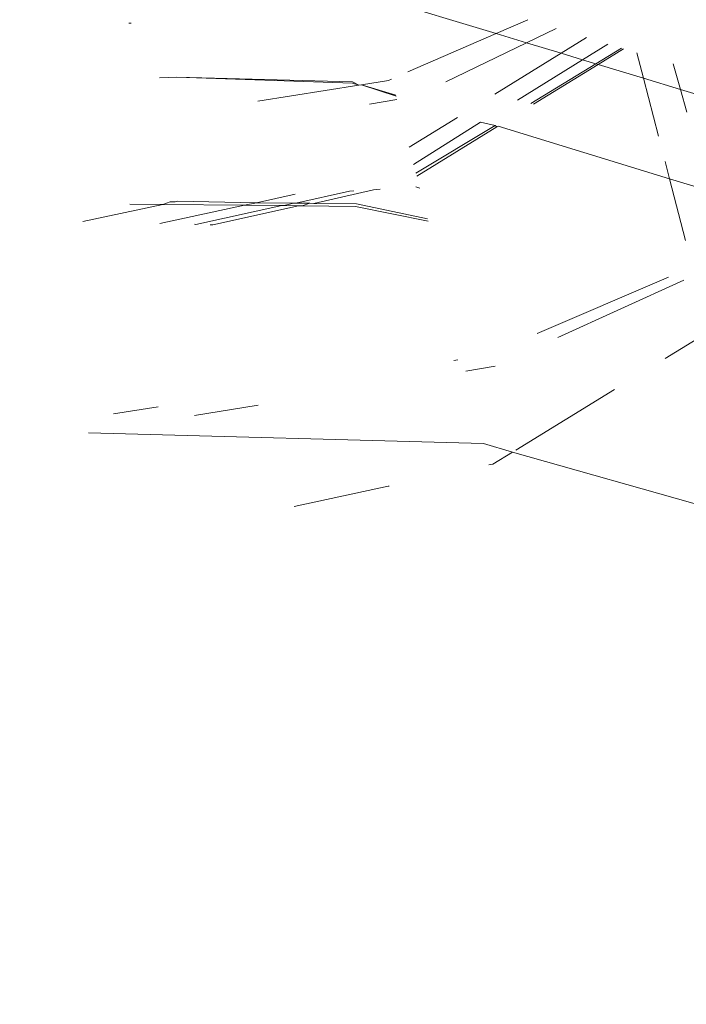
# Model space of a CAD drawing. Header units: millimetres. Extents: x 504675 to 860349, y -23215 to 63575.
# Tile 114 of 177: x 592458 to 592477, y 33274 to 33301. Entities that reach past the tile are written whole.
import ezdxf

# ---------------------------------------------------------------- set-up
doc = ezdxf.new("R2010")
doc.units = ezdxf.units.MM
doc.header["$LTSCALE"] = 10
doc.header["$PDMODE"] = 35
doc.header["$PDSIZE"] = -1000
doc.linetypes.add('LEVEL-F-OVERALL LAYOUT$0$HIDDEN', pattern=[0.375, 0.25, -0.125])
doc.layers.get('0').update_dxf_attribs({"linetype": 'CONTINUOUS'})
doc.layers.get('Defpoints').update_dxf_attribs({"color": 253, "linetype": 'CONTINUOUS'})
for name, color, linetype, lineweight in [('ARCH', 8, 'CONTINUOUS', 0), ('DIM', 8, 'CONTINUOUS', 15), ('furniture', 8, 'CONTINUOUS', 5), ('LEVEL - C OVERALL LAYOUT$0$A-EQPM', 8, 'CONTINUOUS', 5)]:
    doc.layers.add(name, color=color, linetype=linetype, lineweight=lineweight)
doc.layers.add('LEVEL-F-OVERALL LAYOUT$0$DASH1L', color=8, linetype='LEVEL-F-OVERALL LAYOUT$0$HIDDEN')
doc.styles.get("Standard").update_dxf_attribs({"font": 'verdana.ttf'})
doc.dimstyles.new('LBF 50', dxfattribs={"dimscale": 25, "dimtxt": 1.75, "dimasz": 1.75, "dimexe": 1, "dimexo": 1, "dimgap": 1, "dimtad": 1, "dimdec": 0, "dimrnd": 5, "dimzin": 12, "dimdsep": 46, "dimtxsty": 'Standard', "dimblk": 'CLOSEDBLANK', "dimcen": 0, "dimclrd": 256, "dimclre": 256, "dimclrt": 256, "dimadec": 0, "dimazin": 3, "dimtfac": 1, "dimtdec": 0, "dimtofl": 0, "dimtmove": 0, "dimatfit": 3, "dimldrblk": 'CLOSEDBLANK', "dimfxl": 0.18, "dimtolj": 1, "dimtzin": 0, "dimlwd": -1, "dimlwe": -1, "dimarcsym": 0})

# ---------------------------------------------------------------- blocks, each defined once
blk = doc.blocks.new('LEVEL - C OVERALL LAYOUT$0$Column Cladding - Column Cladding- 1200mm-V38-LEVEL C - PART PLAN 20')
at = {"layer": 'LEVEL - C OVERALL LAYOUT$0$A-EQPM', "color": 253, "lineweight": 5}
for radius, start, end in [(755, 270, 90), (746, 360, 180)]:
    blk.add_arc((0, 0), radius, start, end, dxfattribs=at)
blk = doc.blocks.new('ARCH')
at = {"layer": 'LEVEL-F-OVERALL LAYOUT$0$DASH1L'}
h = blk.add_hatch(dxfattribs=at)
h.set_pattern_fill('ANGLE', color=8, scale=10, angle=352.0664)
h.set_pattern_definition([(352.0664444, (-404119.055, 373340.98), (9.6410197, 69.1814516), [50.8, -19.05]), (82.0664444, (-404119.055, 373340.98), (-69.1814516, 9.6410197), [50.8, -19.05])])
edge = h.paths.add_edge_path(flags=16)
edge.add_line((572074.712, 35847.062), (602196.904, 29528.217))
edge.add_line((602196.904, 29528.217), (599472.63, 39352.005))
edge.add_arc((597545.364, 38817.547), 2000, 15.499436, 89.998351)
edge.add_line((597545.422, 40817.547), (573256.113, 40817.547))
edge.add_arc((576210.344, 22394.182), 18658.72, 99.1099624, 106.6903327)
edge.add_line((570851.58, 40266.829), (572074.712, 35847.062))
h.paths.add_polyline_path([(583373.777, 40815.973), (583374.097, 40875.042), (586424.097, 40859.112), (586423.937, 40815.973)], flags=16)
h.paths.add_polyline_path([(600840.891, 34605.132), (600792.778, 34591.523), (599497.965, 39260.646), (599546.078, 39274.255)])
h.paths.add_polyline_path([(587210.4, 32671.778), (587194.965, 32598.383), (582692.955, 33542.787), (582708.389, 33616.182)])
edge = h.paths.add_edge_path()
edge.add_line((572071.73, 35387.893), (601863.317, 29138.4))
edge.add_arc((601986.5, 29725.619), 600, 258.152638, 375.499436)
edge.add_line((602564.68, 29885.956), (599906.265, 39472.258))
edge.add_arc((597545.364, 38817.547), 2450, 15.499436, 89.998351)
edge.add_line((597545.435, 41267.547), (573220.478, 41267.547))
edge.add_arc((576210.344, 22394.182), 19108.72, 99.0018321, 106.2358191)
edge.add_arc((571035.465, 40164.758), 600, 106.235819, 195.468967)
edge.add_line((570457.2, 40004.728), (571616.648, 35815.082))
edge.add_arc((572194.913, 35975.111), 600, 195.468967, 258.152638)
h.paths.add_polyline_path([(587210.4, 32671.778), (587195.409, 32600.494), (587195.432, 32600.49)])
at = {"layer": 'furniture'}
for p, q in [((592467.981, 33301.491), (592471.499, 33300.425)), ((592461.355, 33300.712), (592461.423, 33300.71)), ((592472.373, 33300.806), (592471.499, 33300.425)), ((592473.16, 33300.567), (592472.338, 33300.171)), ((592471.499, 33300.425), (592469.064, 33299.365)), ((592471.499, 33300.425), (592472.338, 33300.171)), ((592473.994, 33300.314), (592473.294, 33299.881)), ((592472.338, 33300.171), (592470.112, 33299.096)), ((592472.338, 33300.171), (592473.294, 33299.881)), ((592474.585, 33300.135), (592473.886, 33299.702)), ((592474.965, 33300.02), (592474.257, 33299.589)), ((592473.294, 33299.881), (592471.466, 33298.749)), ((592473.294, 33299.881), (592473.886, 33299.702)), ((592475.023, 33300.002), (592474.321, 33299.57)), ((592475.569, 33299.192), (592475.387, 33299.892)), ((592473.886, 33299.702), (592472.089, 33298.589)), ((592474.257, 33299.589), (592472.456, 33298.494)), ((592474.321, 33299.57), (592472.538, 33298.473)), ((592473.886, 33299.702), (592474.257, 33299.589)), ((592474.257, 33299.589), (592474.321, 33299.57)), ((592474.321, 33299.57), (592475.569, 33299.192)), ((592476.596, 33298.881), (592476.396, 33299.586)), ((592462.686, 33299.223), (592462.204, 33299.2)), ((592462.686, 33299.223), (592467.533, 33299.088)), ((592462.686, 33299.223), (592467.531, 33299.052)), ((592467.706, 33299), (592464.923, 33298.554)), ((592467.531, 33299.052), (592467.706, 33299)), ((592467.533, 33299.088), (592467.706, 33299)), ((592467.706, 33299), (592467.782, 33299.013)), ((592468.53, 33299.133), (592467.782, 33299.013)), ((592467.782, 33299.013), (592468.729, 33298.724)), ((592467.782, 33299.013), (592468.736, 33298.698)), ((592468.613, 33299.169), (592468.53, 33299.133)), ((592475.987, 33297.588), (592475.569, 33299.192)), ((592475.569, 33299.192), (592476.596, 33298.881)), ((592476.773, 33298.256), (592476.596, 33298.881)), ((592476.596, 33298.881), (592477.466, 33298.617)), ((592468.759, 33298.607), (592468.003, 33298.477)), ((592470.434, 33298.109), (592469.102, 33297.284)), ((592471.071, 33297.974), (592469.222, 33296.813)), ((592471.476, 33297.888), (592469.286, 33296.567)), ((592471.524, 33297.849), (592469.307, 33296.485)), ((592471.071, 33297.974), (592471.476, 33297.888)), ((592471.476, 33297.888), (592471.524, 33297.849)), ((592471.558, 33297.87), (592471.524, 33297.849)), ((592471.558, 33297.87), (592476.292, 33296.416)), ((592476.292, 33296.416), (592476.168, 33296.891)), ((592476.292, 33296.416), (592477.354, 33296.091)), ((592476.736, 33294.708), (592476.292, 33296.416)), ((592465.951, 33295.986), (592464.879, 33295.754)), ((592467.454, 33296.074), (592465.971, 33295.742)), ((592468.111, 33296.113), (592466.467, 33295.736)), ((592467.57, 33296.081), (592467.454, 33296.074)), ((592468.297, 33296.124), (592468.111, 33296.113)), ((592469.286, 33296.19), (592469.39, 33296.159)), ((592462.293, 33295.707), (592460.087, 33295.231)), ((592461.384, 33295.716), (592462.293, 33295.707)), ((592464.552, 33295.684), (592462.215, 33295.18)), ((592462.5, 33295.782), (592462.293, 33295.707)), ((592462.293, 33295.707), (592464.552, 33295.684)), ((592462.635, 33295.781), (592462.5, 33295.782)), ((592462.695, 33295.794), (592462.635, 33295.781)), ((592462.695, 33295.794), (592464.879, 33295.754)), ((592465.581, 33295.674), (592463.211, 33295.156)), ((592466.04, 33295.669), (592463.678, 33295.145)), ((592464.879, 33295.754), (592464.552, 33295.684)), ((592464.552, 33295.684), (592465.581, 33295.674)), ((592464.879, 33295.754), (592465.904, 33295.743)), ((592465.581, 33295.674), (592465.647, 33295.673)), ((592465.904, 33295.743), (592465.647, 33295.673)), ((592465.647, 33295.673), (592466.04, 33295.669)), ((592465.904, 33295.743), (592465.971, 33295.742)), ((592465.971, 33295.742), (592466.359, 33295.737)), ((592466.04, 33295.669), (592466.145, 33295.668)), ((592466.359, 33295.737), (592466.145, 33295.668)), ((592466.359, 33295.737), (592466.467, 33295.736)), ((592466.467, 33295.736), (592467.642, 33295.722)), ((592467.642, 33295.722), (592469.606, 33295.312)), ((592466.145, 33295.668), (592467.62, 33295.653)), ((592467.62, 33295.653), (592469.624, 33295.241)), ((592463.211, 33295.156), (592463.167, 33295.157)), ((592463.678, 33295.145), (592463.604, 33295.146)), ((592476.258, 33293.701), (592472.631, 33292.142)), ((592476.689, 33293.616), (592473.21, 33292.029)), ((592477.389, 33292.199), (592476.171, 33291.453)), ((592470.446, 33291.414), (592470.333, 33291.396)), ((592471.471, 33291.236), (592470.662, 33291.103)), ((592474.772, 33290.595), (592472.043, 33288.921)), ((592462.168, 33290.12), (592460.935, 33289.927)), ((592464.925, 33290.163), (592463.166, 33289.875)), ((592460.241, 33289.395), (592471.156, 33289.1)), ((592471.156, 33289.1), (592471.956, 33288.868)), ((592471.956, 33288.868), (592471.415, 33288.537)), ((592471.956, 33288.868), (592478.758, 33286.938)), ((592471.415, 33288.537), (592471.3, 33288.512)), ((592468.517, 33287.925), (592465.92, 33287.36)), ((592468.544, 33287.924), (592468.517, 33287.925))]:
    blk.add_line(p, q, dxfattribs=at)
at = {"color": 253, "lineweight": 5, "rotation": 352.0664444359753}
blk.add_blockref('LEVEL - C OVERALL LAYOUT$0$Column Cladding - Column Cladding- 1200mm-V38-LEVEL C - PART PLAN 20', (591721.713, 33073.944), dxfattribs=at)
blk = doc.blocks.new('_ClosedBlank')
at = {"color": 0, "linetype": 'ByBlock', "lineweight": -2}
for p, q in [((-1, 0.16667), (0, 0)), ((-1, 0.16667), (-1, -0.16667)), ((0, 0), (-1, -0.16667))]:
    blk.add_line(p, q, dxfattribs=at)
blk = doc.blocks.new('*D67')
at = {"layer": 'Defpoints', "color": 0, "ltscale": 0.25, "transparency": 16777216}
for p in [(592954.14, 34131.711), (593370.787, 32690.738), (592853.033, 32541.033)]:
    blk.add_point(p, dxfattribs=at)
at = {"layer": 'DIM', "ltscale": 0.25}
for p, q in [((592930.124, 34124.767), (592412.37, 33975.062)), ((592448.538, 33939.978), (592840.881, 32583.061)), ((593346.771, 32683.793), (592829.017, 32534.089))]:
    blk.add_line(p, q, dxfattribs=at)
at = {"layer": 'DIM', "ltscale": 0.25, "xscale": 43.75, "yscale": 43.75, "zscale": 43.75}
for p, rotation in [((592436.386, 33982.006), 106.1268337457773), ((592853.033, 32541.033), 286.1268337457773)]:
    blk.add_blockref('_ClosedBlank', p, dxfattribs=dict(at, rotation=rotation))
at = {"layer": 'DIM', "ltscale": 0.25, "insert": (592718.726, 33282.921), "char_height": 100, "attachment_point": 5, "rotation": 286.1268}
blk.add_mtext('\\A1;1500', dxfattribs=at)

msp = doc.modelspace()

# ---------------------------------------------------------------- block references
at = {"layer": 'ARCH'}
msp.add_blockref('ARCH', (0, 0), dxfattribs=at)

# ---------------------------------------------------------------- dimensions: what is measured, and where the dimension line sits
at = {"layer": 'DIM', "color": 1, "ltscale": 0.25}
dim = msp.add_linear_dim(base=(592853.033, 32541.033), p1=(592954.14, 34131.711), p2=(593370.787, 32690.738), angle=106.1268, dimstyle='LBF 50', override={"dimtxt": 4, "dimtad": 3}, dxfattribs=at)
dim.commit()
dim.dimension.update_dxf_attribs({"geometry": '*D67', "text_midpoint": (592718.726, 33282.921)})

doc.saveas('drawing.dxf')
